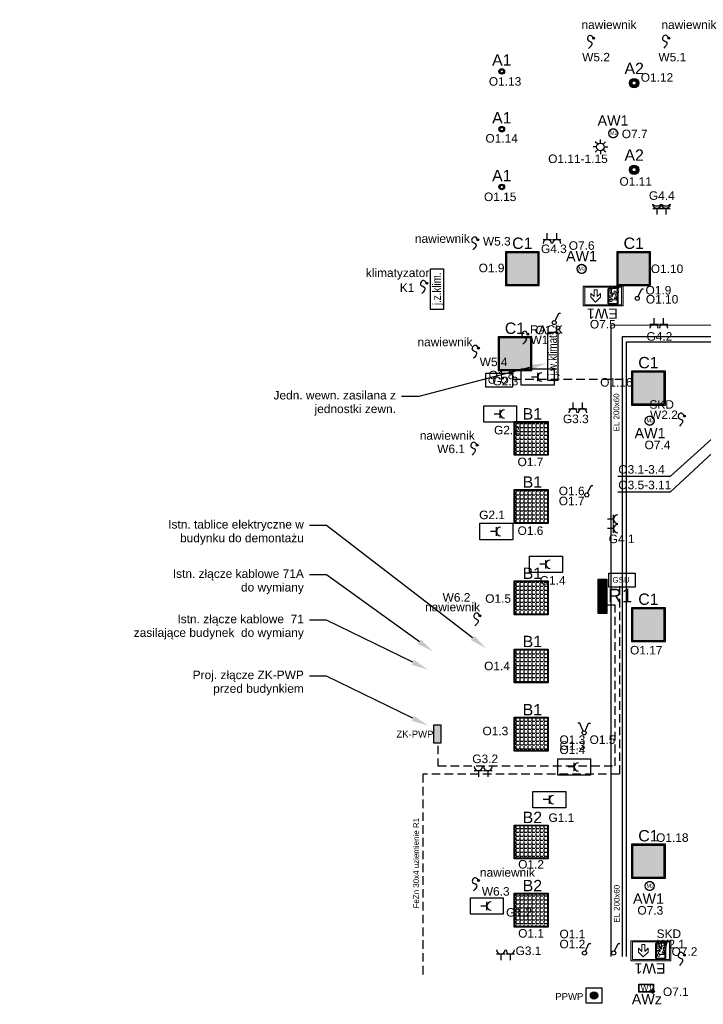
# Model space of a CAD drawing. Header units: centimetres. Extents: x -4572 to 125430, y -27163 to 73697.
# Tile 2 of 44: x 2975 to 4178, y 7196 to 8928. Entities that reach past the tile are written whole.
import ezdxf
from ezdxf import colors
from ezdxf.entities.mleader import LeaderData, LeaderLine
from ezdxf.enums import TextEntityAlignment as Align
from ezdxf.math import Vec2, Vec3

# ---------------------------------------------------------------- set-up
doc = ezdxf.new("R2010")
doc.units = ezdxf.units.CM
doc.header["$MEASUREMENT"] = 0
doc.linetypes.add('ACAD_ISO03W100', pattern=[30, 12, -18])
doc.linetypes.add('DASHED', pattern=[0.75, 0.5, -0.25])
for name, color, linetype, lineweight in [('!elektryka', 30, 'Continuous', 35), ('!MS połączenia CC', 3, 'Continuous', 0), ('!MS_gniazda', 1, 'Continuous', 30), ('!MS_gniazda_opis', 1, 'Continuous', 30), ('!MS_koryta_EL', 1, 'Continuous', 30), ('!MS_oświetlenie_opis', 1, 'Continuous', 30), ('!MS_PPOŻ', 1, 'Continuous', 30), ('!MS_rozdzielnice', 1, 'Continuous', 30), ('!MS_wypusty zasilające', 1, 'Continuous', 30), ('!MS_łączniki', 1, 'Continuous', 30), ('Oświetlenie ewakuacyjne', 3, 'Continuous', 20)]:
    doc.layers.add(name, color=color, linetype=linetype, lineweight=lineweight)
for name, color, linetype in [('3_SANIT._klimatyzator', 90, 'Continuous'), ('LUXIONA', 92, 'Continuous'), ('Oświetlenie awaryjne', 1, 'Continuous')]:
    doc.layers.add(name, color=color, linetype=linetype)
doc.styles.add('GENERATED_STYLE_7', font='SIMPLEX')
doc.styles.add('Malanow_1_100', font='isocpeur.ttf')
doc.styles.get("Standard").update_dxf_attribs({"font": 'ARIAL.TTF'})
pattern_1 = [(0, (-12048.819, -1239.619), (0, 6.985), [5.08, -1.905]), (90, (-12048.819, -1239.619), (-6.985, 4e-16), [5.08, -1.905])]

# ---------------------------------------------------------------- blocks, each defined once
blk = doc.blocks.new('ZK1')
at = {"layer": '!MS_rozdzielnice'}
blk.add_hatch(color=256, dxfattribs=at).paths.add_polyline_path([(0, 32), (0, 0), (12, 0), (12, 32), (0, 32)])
blk.add_lwpolyline([(0, 0), (0, 32), (12, 32), (12, 0)], close=True, dxfattribs=at)
at = {"layer": '!MS_rozdzielnice', "insert": (-66.1, 15.7), "char_height": 12, "attachment_point": 4, "style": 'GENERATED_STYLE_7'}
blk.add_mtext('{\\fArial|b0|i0|c238|p34;ZK-PWP}', dxfattribs=at)
blk = doc.blocks.new('PPWP')
at = {"transparency": 33554687}
h = blk.add_hatch(color=0, dxfattribs=at)
h.dxf.hatch_style = 1
edge = h.paths.add_edge_path()
edge.add_arc((44, 42.9), 20.7, 0, 360)
at = {"color": 0, "ltscale": 0.1}
blk.add_lwpolyline([(0, 85.8), (87.9, 85.8), (87.9, 0), (0, 0)], close=True, dxfattribs=at)
blk.add_circle((44, 42.9), 20.7, dxfattribs=at)
blk = doc.blocks.new('Gniazdo wtykowe 230V')
at = {"color": 0}
for p, q in [((0.093, 0.134), (-0.093, 0.134)), ((0, 0.134), (0, 0))]:
    blk.add_line(p, q, dxfattribs=at)
blk.add_arc((0, 0.226), 0.0926, 180, 0, dxfattribs=at)
blk = doc.blocks.new('zpa')
at = {"layer": '!MS_gniazda'}
blk.add_lwpolyline([(-2510.8, 4600.6), (-2453.1, 4600.6), (-2453.1, 4571.8), (-2510.8, 4571.8)], close=True, dxfattribs=at)
at = {"layer": '!MS_gniazda', "xscale": 80, "yscale": 80, "zscale": 80, "rotation": 270}
blk.add_blockref('Gniazdo wtykowe 230V', (-2492.6, 4586.2), dxfattribs=at)
blk = doc.blocks.new('BERYL_O-1_1')
at = {"layer": 'LUXIONA'}
h = blk.add_hatch(color=256, dxfattribs=at)
h.dxf.hatch_style = 1
h.paths.add_polyline_path([(3, 0, -1), (-3, 0, -1), (3, 0)], flags=16)
h.paths.add_polyline_path([(5, 0, 1), (-5, 0, 1), (5, 0)])
for radius in [5, 3]:
    blk.add_circle((0, 0), radius, dxfattribs=at)
blk.add_attdef('SYMBOL', text='', height=20, dxfattribs=at).set_placement((3.3, 10.2), align=Align.CENTER)
blk = doc.blocks.new('BERYL_O-2_1')
at = {"layer": 'LUXIONA'}
h = blk.add_hatch(color=256, dxfattribs=at)
h.dxf.hatch_style = 1
h.paths.add_polyline_path([(-8.2, 0, 1), (8.2, 0, 1), (-8.2, 0)])
h.paths.add_polyline_path([(4, 0, -1), (-4, 0, -1), (4, 0)], flags=16)
for radius in [8.25, 4]:
    blk.add_circle((0, 0), radius, dxfattribs=at)
blk.add_attdef('SYMBOL', text='', height=20, dxfattribs=at).set_placement((0.1, 15.7), align=Align.CENTER)
blk = doc.blocks.new('BPPLX1')
at = {"layer": 'LUXIONA'}
h = blk.add_hatch(color=256, dxfattribs=at)
h.dxf.hatch_style = 1
h.paths.add_polyline_path([(-27.8, 27.8), (-27.8, -27.8), (27.8, -27.8), (27.8, 27.8), (-27.8, 27.8)])
for points in [[(-29.8, -29.8), (29.8, -29.8), (29.8, 29.8), (-29.8, 29.8)], [(-27.8, -27.8), (27.8, -27.8), (27.8, 27.8), (-27.8, 27.8)]]:
    blk.add_lwpolyline(points, close=True, dxfattribs=at)
blk.add_attdef('SYMBOL', text='', height=20, dxfattribs=at).set_placement((0, 34.8), align=Align.CENTER)
blk = doc.blocks.new('BPMP2')
at = {"layer": 'LUXIONA'}
h = blk.add_hatch(color=256, dxfattribs=at)
h.dxf.hatch_style = 1
h.paths.add_polyline_path([(-29.8, 29.8), (-29.8, -29.8), (29.8, -29.8), (29.8, 29.8), (-29.8, 29.8)])
h.paths.add_polyline_path([(28.8, 28.8), (28.8, -28.8), (-28.8, -28.8), (-28.8, 28.8), (28.8, 28.8)], flags=16)
h = blk.add_hatch(dxfattribs=at)
h.set_pattern_fill('ANGLE', color=256)
h.set_pattern_definition(pattern_1)
h.paths.add_polyline_path([(-28.8, 28.8), (-28.8, -28.8), (28.8, -28.8), (28.8, 28.8), (-28.8, 28.8)])
for points in [[(-29.8, 29.8), (29.8, 29.8), (29.8, -29.8), (-29.8, -29.8)], [(-28.8, 28.8), (28.8, 28.8), (28.8, -28.8), (-28.8, -28.8)]]:
    blk.add_lwpolyline(points, close=True, dxfattribs=at)
blk.add_attdef('SYMBOL', text='', height=20, dxfattribs=at).set_placement((2.2, 33.2), align=Align.CENTER)
blk = doc.blocks.new('BPMP1')
at = {"layer": 'LUXIONA'}
h = blk.add_hatch(color=256, dxfattribs=at)
h.dxf.hatch_style = 1
h.paths.add_polyline_path([(-29.8, 29.8), (-29.8, -29.8), (29.8, -29.8), (29.8, 29.8), (-29.8, 29.8)])
h.paths.add_polyline_path([(28.8, 28.8), (28.8, -28.8), (-28.8, -28.8), (-28.8, 28.8), (28.8, 28.8)], flags=16)
h = blk.add_hatch(dxfattribs=at)
h.set_pattern_fill('ANGLE', color=256)
h.set_pattern_definition(pattern_1)
h.paths.add_polyline_path([(-28.8, 28.8), (-28.8, -28.8), (28.8, -28.8), (28.8, 28.8), (-28.8, 28.8)])
for points in [[(-29.8, 29.8), (29.8, 29.8), (29.8, -29.8), (-29.8, -29.8)], [(-28.8, 28.8), (28.8, 28.8), (28.8, -28.8), (-28.8, -28.8)]]:
    blk.add_lwpolyline(points, close=True, dxfattribs=at)
blk.add_attdef('SYMBOL', text='', height=20, dxfattribs=at).set_placement((2.2, 33.2), align=Align.CENTER)
blk = doc.blocks.new('*U668')
at = {"layer": 'Oświetlenie awaryjne'}
h = blk.add_hatch(color=256, dxfattribs=at)
h.paths.add_polyline_path([(-9, 0, 1), (9, 0, 1), (-9, 0)])
h.paths.add_polyline_path([(7.9, 0, -1), (-7.9, 0, -1), (7.9, 0)], flags=16)
blk.add_circle((0, 0), 7.88, dxfattribs=at)
at = {"layer": 'Oświetlenie awaryjne', "attachment_point": 1, "style": 'Malanow_1_100'}
for s, insert, char_height in [('{\\fArial|b0|i0|c238|p34;M2}', (-5.9, 3.9), 7), ('{\\fArial|b0|i0|c238|p34;AW1}', (-29.4, -13.3), 18)]:
    blk.add_mtext_dynamic_manual_height_columns(s, width=42.979, gutter_width=669.5, heights=[0], dxfattribs=dict(at, insert=insert, char_height=char_height))
blk = doc.blocks.new('*U772')
at = {"layer": 'Oświetlenie awaryjne'}
h = blk.add_hatch(color=256, dxfattribs=at)
h.paths.add_polyline_path([(-9, 0, 1), (9, 0, 1), (-9, 0)])
h.paths.add_polyline_path([(7.9, 0, -1), (-7.9, 0, -1), (7.9, 0)], flags=16)
blk.add_circle((0, 0), 7.88, dxfattribs=at)
at = {"layer": 'Oświetlenie awaryjne', "attachment_point": 1, "style": 'Malanow_1_100'}
for s, insert, char_height in [('{\\fArial|b0|i0|c238|p34;M2}', (-5.9, 3.9), 7), ('{\\fArial|b0|i0|c238|p34;AW1}', (-26.7, -12.8), 18)]:
    blk.add_mtext_dynamic_manual_height_columns(s, width=42.979, gutter_width=669.5, heights=[0], dxfattribs=dict(at, insert=insert, char_height=char_height))
blk = doc.blocks.new('*U502')
at = {"layer": 'Oświetlenie awaryjne'}
h = blk.add_hatch(color=256, dxfattribs=at)
h.paths.add_polyline_path([(-9, 0, 1), (9, 0, 1), (-9, 0)])
h.paths.add_polyline_path([(7.9, 0, -1), (-7.9, 0, -1), (7.9, 0)], flags=16)
blk.add_circle((0, 0), 7.88, dxfattribs=at)
at = {"layer": 'Oświetlenie awaryjne', "attachment_point": 1, "style": 'Malanow_1_100'}
for s, insert, char_height in [('{\\fArial|b0|i0|c238|p34;AW1}', (-27.5, 31.5), 18), ('{\\fArial|b0|i0|c238|p34;M2}', (-5.9, 3.9), 7)]:
    blk.add_mtext_dynamic_manual_height_columns(s, width=42.979, gutter_width=669.5, heights=[0], dxfattribs=dict(at, insert=insert, char_height=char_height))
blk = doc.blocks.new('DG')
at = {"layer": 'Oświetlenie ewakuacyjne', "linetype": 'ByBlock'}
h = blk.add_hatch(color=256, dxfattribs=at)
h.paths.add_polyline_path([(-0.9, 34.2), (69.1, 34.2), (69.1, -0.8), (-0.9, -0.8)])
h.paths.add_polyline_path([(1.5, 32.3), (66.6, 32.3), (66.6, 1.2), (1.5, 1.2)], flags=16)
at = {"layer": 'Oświetlenie ewakuacyjne'}
for p, q in [((12.1, 19), (20.8, 27.5)), ((12.1, 12.3), (12.1, 19)), ((18.4, 17.8), (12.1, 12.3)), ((18.4, 5.8), (18.4, 17.8)), ((20.8, 27.5), (29.5, 19)), ((29.5, 12.3), (23.2, 17.8)), ((23.2, 17.8), (23.2, 5.8)), ((29.5, 19), (29.5, 12.3)), ((47.3, 18.6), (42.7, 18.6)), ((42.7, 18.6), (42.7, 16.3)), ((47.3, 21.7), (47.3, 18.6)), ((49.4, 16.3), (49.4, 18.4)), ((49.4, 18.4), (50.9, 15.6)), ((57, 23.5), (50.5, 23.5)), ((56.2, 15.6), (53.2, 21.1)), ((53.2, 21.1), (55.9, 21.1)), ((55.9, 21.1), (58.8, 16.5)), ((60.6, 17.6), (57, 23.5)), ((58.8, 16.5), (60.6, 17.6)), ((23.2, 5.8), (18.4, 5.8)), ((42.7, 16.3), (49.4, 16.3)), ((50.9, 15.6), (46.3, 11.9)), ((46.3, 11.9), (46.3, 4.8)), ((46.3, 4.8), (48.9, 4.8)), ((46.7, 4.4), (49.3, 4.4)), ((48.9, 10.5), (53.5, 14)), ((48.9, 4.8), (48.9, 10.5)), ((53.5, 14), (53.5, 8.2)), ((53.5, 8.2), (60.8, 8.2)), ((56.2, 10.9), (56.2, 15.6)), ((60.8, 10.9), (56.2, 10.9)), ((60.8, 8.2), (60.8, 10.9))]:
    blk.add_line(p, q, dxfattribs=at)
at = {"layer": 'Oświetlenie ewakuacyjne', "lineweight": 40}
for p, q in [((42.7, 30.4), (59.8, 30.4)), ((42.7, 4.8), (42.7, 30.4)), ((59.8, 30.4), (59.8, 18.9)), ((42.7, 4.8), (44.5, 3)), ((48.1, 3), (44.5, 3)), ((46.7, 4.4), (48.1, 3)), ((49.3, 4.4), (50.7, 3)), ((61.6, 3), (50.7, 3)), ((59.8, 17.1), (59.8, 10.9)), ((59.8, 8.2), (59.8, 4.8)), ((59.8, 4.8), (61.6, 3))]:
    blk.add_line(p, q, dxfattribs=at)
at = {"layer": 'Oświetlenie ewakuacyjne'}
for points in [[(-0.9, 34.2), (69.1, 34.2), (69.1, -0.8), (-0.9, -0.8)], [(1.5, 32.3), (66.6, 32.3), (66.6, 1.2), (1.5, 1.2)]]:
    blk.add_lwpolyline(points, close=True, dxfattribs=at)
blk.add_circle((47.8, 24.5), 2.34, dxfattribs=at)
blk.add_arc((47.8, 24.5), 2.88, 259.4003, 339.1396, dxfattribs=at)
blk = doc.blocks.new('*U506')
at = {"layer": 'Oświetlenie ewakuacyjne', "color": 1, "linetype": 'ByBlock', "xscale": -1, "rotation": 359.9999999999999}
blk.add_blockref('DG', (69.1, 0.8), dxfattribs=at)
at = {"layer": 'Oświetlenie ewakuacyjne', "insert": (9.2, 57.7), "char_height": 18, "attachment_point": 1, "style": 'Malanow_1_100'}
blk.add_mtext_dynamic_manual_height_columns('{\\fArial|b0|i0|c238|p34;EW1}', width=42.979, gutter_width=669.5, heights=[0], dxfattribs=at)
blk = doc.blocks.new('*U521')
at = {"layer": 'Oświetlenie awaryjne'}
h = blk.add_hatch(color=256, dxfattribs=at)
h.paths.add_polyline_path([(-13, 7), (13, 7), (13, -7), (-13, -7)])
h.paths.add_polyline_path([(-12.5, 6.5), (12.5, 6.5), (12.5, -6.5), (-12.5, -6.5)], flags=16)
at = {"layer": 'Oświetlenie awaryjne', "linetype": 'ByBlock'}
for p, q in [((-12.5, 6.5), (12.5, 6.5)), ((-12.5, -6.5), (-12.5, 6.5)), ((12.5, 6.5), (12.5, -6.5)), ((12.5, -6.5), (-12.5, -6.5))]:
    blk.add_line(p, q, dxfattribs=at)
at = {"layer": 'Oświetlenie awaryjne', "color": 7, "linetype": 'ByBlock'}
for p, q in [((8.2, -5.3), (7.4, -4.7)), ((7.4, -5.3), (15.1, -5.3)), ((8.2, -5.3), (7.4, -6)), ((8.5, -2.6), (11.3, -5.3)), ((8.5, -8.1), (11.3, -5.3)), ((9.9, -3.9), (8.8, -3.8)), ((9.9, -6.7), (8.8, -6.8)), ((9.9, -3.9), (9.7, -2.9)), ((9.9, -6.7), (9.7, -7.7)), ((11.3, -2.3), (10.6, -1.4)), ((11.3, -8.4), (10.6, -9.2)), ((11.3, -1.4), (11.3, -9.2)), ((11.3, -2.3), (11.9, -1.4)), ((11.3, -5.3), (14, -2.6)), ((11.3, -5.3), (14, -8.1)), ((11.3, -8.4), (11.9, -9.2)), ((12.6, -3.9), (12.8, -2.9)), ((12.6, -3.9), (13.7, -3.8)), ((12.6, -6.7), (13.7, -6.8)), ((12.6, -6.7), (12.8, -7.7)), ((14.3, -5.3), (15.1, -4.7)), ((14.3, -5.3), (15.1, -6))]:
    blk.add_line(p, q, dxfattribs=at)
at = {"layer": 'Oświetlenie awaryjne', "linetype": 'ByBlock'}
blk.add_lwpolyline([(-13, 7), (13, 7), (13, -7), (-13, -7)], close=True, dxfattribs=at)
at = {"layer": 'Oświetlenie awaryjne', "attachment_point": 1, "style": 'Malanow_1_100'}
for s, insert, char_height in [('{\\fArial|b0|i0|c238|p34;W1}', (-9.3, 5.1), 10), ('{\\fArial|b0|i0|c238|p34;AW\\C5;z}', (-25.3, -10.3), 18)]:
    blk.add_mtext_dynamic_manual_height_columns(s, width=42.979, gutter_width=669.5, heights=[0], dxfattribs=dict(at, insert=insert, char_height=char_height))
blk = doc.blocks.new('Jednobiegunowy IP20')
at = {"color": 0}
for p, q in [((15, 32), (79, 169)), ((79, 169), (109, 169))]:
    blk.add_line(p, q, dxfattribs=at)
blk.add_circle((0, 0), 35.5, dxfattribs=at)
blk = doc.blocks.new('Świecznikowy IP20')
at = {"color": 0}
for p, q in [((-79, 169), (-109, 169)), ((-15, 32), (-79, 169)), ((15, 32), (79, 169)), ((79, 169), (109, 169))]:
    blk.add_line(p, q, dxfattribs=at)
blk.add_circle((0, 0), 35.5, dxfattribs=at)
blk.add_circle((0, 0), 35.5, dxfattribs=at)
blk = doc.blocks.new('czujka ruchu')
at = {"layer": '!MS_łączniki', "color": 1, "lineweight": 30}
for p, q in [((218984.9, -9522.9), (218979.4, -9517.4)), ((218990.8, -9520.5), (218990.8, -9512.7)), ((218996.8, -9522.9), (219002.3, -9517.4)), ((218982.5, -9528.9), (218974.7, -9528.9)), ((218984.9, -9534.8), (218979.4, -9540.3)), ((218990.8, -9537.2), (218990.8, -9545.1)), ((218996.8, -9534.8), (219002.3, -9540.3)), ((218999.2, -9528.9), (219007, -9528.9))]:
    blk.add_line(p, q, dxfattribs=at)
blk.add_circle((218990.8, -9528.9), 8.38, dxfattribs=at)
blk = doc.blocks.new('gn herm')
at = {"layer": '!MS_gniazda', "lineweight": 30}
for p, q in [((194.906, -284.617), (194.721, -284.617)), ((194.814, -284.617), (194.814, -284.751))]:
    blk.add_line(p, q, dxfattribs=at)
for centre, radius, start, end in [((194.814, -284.525), 0.0926, 180, 0), ((194.814, -284.446), 0.122, 220.4955, 319.5045)]:
    blk.add_arc(centre, radius, start, end, dxfattribs=at)
blk = doc.blocks.new('zacisk')
at = {"layer": '!MS połączenia CC', "lineweight": 30}
blk.add_lwpolyline([(56059, 27420), (56525, 27420), (56525, 27170), (56059, 27170)], close=True, dxfattribs=at)
at = {"layer": '!MS połączenia CC'}
for centre in [(56166, 27295), (56387, 27295)]:
    blk.add_circle(centre, 55.5, dxfattribs=at)
blk = doc.blocks.new('Wypust 1-faz')
h = blk.add_hatch(color=0)
edge = h.paths.add_edge_path()
edge.add_arc((549, 1114), 102, 0, 360)
at = {"color": 0}
blk.add_circle((549, 1114), 102, dxfattribs=at)
at = {"color": 0, "start_tangent": (-0.5839525, 0.8117878), "end_tangent": (-0.7071497, -0.7070638)}
blk.add_spline([(549, 1114), (178, 1426), (-102, 1222), (-102, 920), (124, 786), (339, 603), (0, 0)], degree=3, dxfattribs=at)
blk = doc.blocks.new('fcdsgfdgf')
at = {"layer": '3_SANIT._klimatyzator', "lineweight": 25}
blk.add_lwpolyline([(-23, 71.7), (0, 71.7), (0, 0), (-23, 0), (-23, 71.7)], dxfattribs=at)
at = {"layer": '3_SANIT._klimatyzator', "lineweight": 25, "insert": (-19.7, 7.8), "char_height": 0.18, "attachment_point": 1, "rotation": 90}
blk.add_mtext('{\\fArial Narrow|b0|i0|c238|p34;\\H83.333333x;j.z.klim.}', dxfattribs=at)
blk = doc.blocks.new('Klimatyzator ścienny LG S09EC STANDARD 2 z montażem')
at = {"layer": '3_SANIT._klimatyzator', "lineweight": 25}
blk.add_lwpolyline([(-401.7, 1731.6), (-401.7, 1647.9), (-382.8, 1647.9), (-382.8, 1731.6), (-401.7, 1731.6)], dxfattribs=at)
at = {"layer": '3_SANIT._klimatyzator', "lineweight": 25, "insert": (-399.9, 1655.4), "char_height": 0.18, "attachment_point": 1, "rotation": 90}
blk.add_mtext('\\pxi-3,l4,t4;{\\fArial Narrow|b0|i0|c238|p34;\\H83.333333x;j.w.^Iklimat.}', dxfattribs=at)

msp = doc.modelspace()

# ---------------------------------------------------------------- hatches: boundary and pattern name
at = {"layer": '!MS_rozdzielnice'}
h = msp.add_hatch(dxfattribs=at)
h.set_pattern_fill('ANSI31', color=256)
h.set_pattern_definition([(45, (-22.71708, -37.48939), (-0.0883883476, 0.0883883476), [])])
h.paths.add_polyline_path([(4008.3, 7943.9), (4008.3, 7883.9), (3993.3, 7883.9), (3993.3, 7943.9), (4008.3, 7943.9)])

# ---------------------------------------------------------------- linework, layer by layer
at = {"layer": '!MS połączenia CC', "linetype": 'DASHED', "lineweight": 30, "ltscale": 30}
msp.add_line((3842.3, 8295.7), (4042.9, 8295.7), dxfattribs=at)
at = {"layer": '!MS połączenia CC', "lineweight": 30}
msp.add_lwpolyline([(4042.9, 7280.3), (4042.9, 8361.3), (4220.6, 8361.3), (4220.6, 7301.1), (6649.2, 7301.1), (6649.2, 8360.9), (4220.5, 8360.9)], dxfattribs=at)
msp.add_lwpolyline([(4012, 7954.8), (4058.6, 7954.8), (4058.6, 7929.8), (4012, 7929.8)], close=True, dxfattribs=at)
at = {"layer": '!MS połączenia CC', "color": 92, "linetype": 'DASHED', "lineweight": 30, "ltscale": 30}
msp.add_lwpolyline([(4030.5, 7931.8), (4030.5, 7601.2), (3684.6, 7601.2), (3684.6, 7243.9)], dxfattribs=at)
at = {"layer": '!MS_gniazda', "color": 1, "linetype": 'DASHED', "lineweight": 30, "ltscale": 30}
msp.add_lwpolyline([(3711.1, 7651), (3711.1, 7615.4), (4023, 7615.4), (4023, 7898.4), (4004.2, 7898.4)], dxfattribs=at)
at = {"layer": '!MS_koryta_EL', "lineweight": 30}
for points in [[(4016.1, 7280.4), (4016.1, 8391.1), (6665.9, 8391.4)], [(4036.1, 7280.4), (4036.1, 8371.1), (6655.7, 8371.1)]]:
    msp.add_lwpolyline(points, dxfattribs=at)
at = {"layer": '!MS_rozdzielnice'}
msp.add_lwpolyline([(4008.3, 7943.9), (4008.3, 7883.9), (3993.3, 7883.9), (3993.3, 7943.9)], close=True, dxfattribs=at)
at = {"layer": '!MS_łączniki', "lineweight": -3}
for p, q in [((4120.7, 8125.2), (4197.9, 8195.3)), ((4120.7, 8097.9), (4210.7, 8181.4)), ((4027.9, 8125.2), (4120.7, 8125.2)), ((4027.9, 8097.9), (4120.7, 8097.9))]:
    msp.add_line(p, q, dxfattribs=at)

# ---------------------------------------------------------------- block references
at = {"layer": '!elektryka'}
for p in [(6368.8, 3713.5), (6302.7, 3648.4), (6296.1, 3441.7), (6383.3, 3384), (6433.1, 3027.4), (6389.3, 2969.9), (6279.3, 2782.7)]:
    msp.add_blockref('zpa', p, dxfattribs=at)
at = {"layer": '!MS połączenia CC', "xscale": 0.1, "yscale": 0.1, "zscale": 0.1}
msp.add_blockref('zacisk', (-1810.2, 5564.6), dxfattribs=at)
at = {"layer": '!MS_gniazda', "color": 1, "xscale": -80, "yscale": 80, "zscale": 80}
for p in [(19681.7, 31365.5), (19697.4, 31365.5)]:
    msp.add_blockref('gn herm', p, dxfattribs=at)
at = {"layer": '!MS_gniazda', "xscale": 80, "yscale": 80, "zscale": 80}
for p, rotation in [((3903.7, 8552.5), 180), ((3920.4, 8552.5), 180), ((4091.7, 8403.5), 180), ((4108.4, 8403.5), 180), ((3949.1, 8254.7), 180), ((3965.7, 8254.7), 180), ((4009.5, 8049.6), 270), ((4009.5, 8032.9), 270)]:
    msp.add_blockref('Gniazdo wtykowe 230V', p, dxfattribs=dict(at, rotation=rotation))
for p in [(3782.4, 7596.2), (3799.1, 7596.2), (3821.9, 7273.6), (3838.6, 7273.6)]:
    msp.add_blockref('Gniazdo wtykowe 230V', p, dxfattribs=at)
at = {"layer": '!MS_gniazda_opis'}
for name, p in [('fcdsgfdgf', (3721.1, 8418.5)), ('Klimatyzator ścienny LG S09EC STANDARD 2 z montażem', (4305.6, 6646.3))]:
    msp.add_blockref(name, p, dxfattribs=at)
at = {"layer": '!MS_PPOŻ', "lineweight": -2, "ltscale": 100, "xscale": 0.3123720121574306, "yscale": 0.3123720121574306, "zscale": 0.3123720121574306}
msp.add_blockref('PPWP', (3972.2, 7198), dxfattribs=at)
at = {"layer": '!MS_rozdzielnice'}
msp.add_blockref('ZK1', (3704.3, 7655.7), dxfattribs=at)
at = {"layer": '!MS_wypusty zasilające', "linetype": 'ACAD_ISO03W100', "lineweight": 30, "xscale": 0.016, "yscale": 0.016, "zscale": 0.016}
for p in [(3976.5, 8877.9), (4108.7, 8878.1), (3772.8, 8523.3), (3682.9, 8446.7), (3860.9, 8357.4), (3773.9, 8332.6), (4136.2, 8213.2), (3771.4, 8162.1), (3776.5, 7861.8), (3774, 7395.9), (4136.2, 7264.6)]:
    msp.add_blockref('Wypust 1-faz', p, dxfattribs=at)
at = {"layer": '!MS_łączniki', "color": 1, "lineweight": -3, "xscale": 0.8, "yscale": 0.8, "zscale": 0.8}
msp.add_blockref('czujka ruchu', (-171195.5, 16327.6), dxfattribs=at)
at = {"layer": '!MS_łączniki', "xscale": 0.1, "yscale": 0.1, "zscale": 0.1}
for name, p in [('Jednobiegunowy IP20', (4062.1, 8438)), ('Jednobiegunowy IP20', (3915.9, 8395.4)), ('Jednobiegunowy IP20', (3973.2, 8092.1)), ('Świecznikowy IP20', (3968.6, 7673.6)), ('Jednobiegunowy IP20', (3969.2, 7286.3)), ('Jednobiegunowy IP20', (4020.5, 7286.3))]:
    msp.add_blockref(name, p, dxfattribs=at)
at = {"layer": 'LUXIONA'}
ref = msp.add_blockref('BERYL_O-1_1', (3823.7, 8837.4), dxfattribs=at)
ref.add_attrib('SYMBOL', 'A1', dxfattribs={"height": 20}).set_placement((3823.7, 8847.4), align=Align.CENTER)
for name, p, values in [('BERYL_O-2_1', (4056.5, 8816.9), {'SYMBOL': 'A2'}), ('BERYL_O-2_1', (4056.5, 8664.4), {'SYMBOL': 'A2'}), ('BPPLX1', (3859.8, 8490.2), {'SYMBOL': 'C1'}), ('BPPLX1', (4055.8, 8490.2), {'SYMBOL': 'C1'}), ('BPPLX1', (3846.8, 8340.7), {'SYMBOL': 'C1'}), ('BPPLX1', (4081.7, 8280.2), {'SYMBOL': 'C1'}), ('BPMP1', (3875.3, 8191.7), {'SYMBOL': 'B1'}), ('BPMP1', (3875.3, 8071.7), {'SYMBOL': 'B1'}), ('BPMP1', (3875.3, 7911.2), {'SYMBOL': 'B1'}), ('BPPLX1', (4081.7, 7864), {'SYMBOL': 'C1'}), ('BPMP1', (3875.3, 7791.2), {'SYMBOL': 'B1'}), ('BPMP1', (3875.3, 7671.2), {'SYMBOL': 'B1'}), ('BPMP2', (3875.3, 7481.7), {'SYMBOL': 'B2'}), ('BPPLX1', (4081.7, 7447.8), {'SYMBOL': 'C1'}), ('BPMP2', (3875.3, 7361.7), {'SYMBOL': 'B2'})]:
    msp.add_blockref(name, p, dxfattribs=at).add_auto_attribs(values)
ref = msp.add_blockref('BERYL_O-1_1', (3823.7, 8735.7), dxfattribs=at)
ref.add_attrib('SYMBOL', 'A1', dxfattribs={"height": 20}).set_placement((3823.7, 8745.7), align=Align.CENTER)
ref = msp.add_blockref('BERYL_O-1_1', (3823.7, 8634), dxfattribs=at)
ref.add_attrib('SYMBOL', 'A1', dxfattribs={"height": 20}).set_placement((3823.7, 8644.1), align=Align.CENTER)
at = {"layer": 'Oświetlenie awaryjne'}
for name, p in [('*U502', (4019.7, 8728.5)), ('*U502', (3964.2, 8489.9)), ('*U772', (4084, 8222.8)), ('*U668', (4084, 7404.3))]:
    msp.add_blockref(name, p, dxfattribs=at)
at = {"layer": 'Oświetlenie awaryjne', "linetype": 'ByBlock'}
msp.add_blockref('*U521', (4077.7, 7224.4), dxfattribs=at)
at = {"layer": 'Oświetlenie ewakuacyjne', "linetype": 'ByBlock', "rotation": 180}
for p in [(4037.1, 8459.8), (4121, 7307.8)]:
    msp.add_blockref('*U506', p, dxfattribs=at)

# ---------------------------------------------------------------- texts
at = {"layer": '!MS połączenia CC', "lineweight": 30}
msp.add_text('GSU', height=10, dxfattribs=at).set_placement((4018.4, 7937.7))
at = {"layer": '!MS_gniazda_opis'}
for s, p in [('nawiewnik', (3963.9, 8912)), ('nawiewnik', (4104.6, 8912)), ('W5.2', (3965.1, 8855)), ('W5.1', (4099.3, 8855)), ('G4.4', (4082.5, 8611.4)), ('nawiewnik', (3670.8, 8535.7)), ('W5.3', (3790.4, 8531)), ('G4.3', (3892.6, 8517.7)), ('klimatyzator', (3584.4, 8475.5)), ('K1', (3644.1, 8449.3)), ('RACK', (3873.3, 8375.7)), ('nawiewnik', (3675.3, 8353.8)), ('W1', (3874.2, 8357.5)), ('G4.2', (4078.3, 8363.6)), ('W5.4', (3784.8, 8318.8)), ('G2.3', (3807.3, 8285)), ('SKD', (4083.5, 8243.9)), ('G3.3', (3931.2, 8218.5)), ('W2.2', (4084.5, 8225.7)), ('G2.2', (3810, 8198.7)), ('nawiewnik', (3679.4, 8189.3)), ('W6.1', (3710, 8165.8)), ('G2.1', (3783.8, 8049.6)), ('G4.1', (4011.7, 8007.4)), ('G1.4', (3890.6, 7934.3)), ('W6.2', (3719.5, 7904.5)), ('nawiewnik', (3688.6, 7887.5)), ('G1.3', (3925.4, 7643.8)), ('G3.2', (3771.7, 7620.4)), ('G1.1', (3905.8, 7516.9)), ('nawiewnik', (3785.2, 7420.6)), ('W6.3', (3788.5, 7387.2)), ('G1.2', (3831.2, 7350.3)), ('SKD', (4096.1, 7312.7)), ('G3.1', (3847.9, 7282.7)), ('W2.1', (4097, 7294.5))]:
    msp.add_text(s, height=15, dxfattribs=at).set_placement(p)
at = {"layer": '!MS_koryta_EL'}
for p in [(4030.3, 8204), (4030.9, 7339.5)]:
    msp.add_text('EL 200x60', height=10, rotation=90, dxfattribs=at).set_placement(p)
at = {"layer": '!MS_koryta_EL', "color": 92}
msp.add_text('FeZn 30x4 uziemienie R1', height=10, rotation=90, dxfattribs=at).set_placement((3677.8, 7364.7))
at = {"layer": '!MS_oświetlenie_opis'}
for s, p in [('O1.13', (3800.9, 8812.2)), ('O1.12', (4068.2, 8819.2)), ('O7.7', (4034.8, 8719.9)), ('O1.14', (3794.9, 8712.1)), ('O1.11-1.15', (3905.3, 8676.1)), ('O1.11', (4030.7, 8636.2)), ('O1.15', (3792.3, 8609.2)), ('O7.6', (3941.5, 8523.5)), ('O1.9', (3782.9, 8484.1)), ('O1.10', (4085.9, 8482.6)), ('O1.9', (4076.6, 8444.9)), ('O1.10', (4077.2, 8429)), ('O1.8', (3883, 8374.7)), ('O7.5', (3978.7, 8385.1)), ('O1.8', (3800.5, 8295.7)), ('O1.16', (3996.8, 8282.8)), ('O7.4', (4074.9, 8172.7)), ('O1.7', (3851.4, 8142.9)), ('O3.1-3.4', (4028.8, 8129.6)), ('O3.5-3.11', (4028.8, 8102.3)), ('O1.6', (3923.9, 8091.8)), ('O1.7', (3923.9, 8074.1)), ('O1.6', (3851.4, 8021.8)), ('O1.5', (3794.5, 7902.4)), ('O1.17', (4049.3, 7811.6)), ('O1.4', (3792.6, 7783.8)), ('O1.3', (3789.7, 7669.4)), ('O1.3', (3925.2, 7654.1)), ('O1.5', (3978.1, 7654.1)), ('O1.4', (3925.2, 7636.3)), ('O1.18', (4095.2, 7481.8)), ('O1.2', (3852.5, 7434.9)), ('O7.3', (4062.3, 7353.8)), ('O1.1', (3852.5, 7313.4)), ('O1.1', (3925.2, 7312.3)), ('O1.2', (3925.2, 7294.5)), ('O7.2', (4122.4, 7281.4)), ('O7.1', (4107.2, 7210.6))]:
    msp.add_text(s, height=15, dxfattribs=at).set_placement(p)
at = {"layer": '!MS_rozdzielnice', "attachment_point": 4, "style": 'GENERATED_STYLE_7'}
for s, insert, char_height in [('{\\fArial|b0|i0|c238|p34;R1}', (4010.5, 7915.2), 24), ('{\\fArial|b0|i0|c238|p34;PPWP}', (3917.9, 7209.8), 12)]:
    msp.add_mtext(s, dxfattribs=dict(at, insert=insert, char_height=char_height))

# ---------------------------------------------------------------- leaders
at = {"layer": '!MS_gniazda_opis', "lineweight": -3}
ml = msp.add_multileader_mtext('Standard', dxfattribs=at)
ml.set_content('Jedn. wewn. zasilana z \\Pjednostki zewn. ', color=256)
ml.set_leader_properties()
ml.build(insert=Vec2(0, 0))
ml.multileader.update_dxf_attribs({"dogleg_length": 30, "arrow_head_size": 30})
ctx = ml.context
ctx.base_point, ctx.char_height, ctx.arrow_head_size, ctx.landing_gap_size, ctx.plane_origin = Vec3(3412.9, 8265.5), 15, 30, 10, Vec3(4832, 8333.2)
ctx.text_align_type = 2
notes = []
notes.append((ctx, [(0, (1, 1, 0), (3677.4, 8265.5), (-1, 0), 30, [(0, [(3901.3, 8323.7), (3677.4, 8265.5)], 0, [])])]))
ctx.mtext.insert, ctx.mtext.rotation, ctx.mtext.alignment, ctx.mtext.line_spacing_factor, ctx.mtext.flow_direction = Vec3(3637.4, 8275.2), 1.570796, 3, 0.96, 5
at = {"layer": '!MS_rozdzielnice', "color": 0, "lineweight": -3}
ml = msp.add_multileader_mtext('Standard', dxfattribs=at)
ml.set_content('Istn. tablice elektryczne w\\P budynku do demontażu')
ml.set_leader_properties()
ml.build(insert=Vec2(0, 0))
ml.multileader.update_dxf_attribs({"dogleg_length": 30, "arrow_head_size": 30})
ctx = ml.context
ctx.base_point, ctx.char_height, ctx.arrow_head_size, ctx.landing_gap_size, ctx.plane_origin = Vec3(3228.6, 8038.3), 15, 30, 10, Vec3(4669.8, 8106)
ctx.text_align_type = 2
notes.append((ctx, [(0, (1, 1, 0), (3515.3, 8038.3), (-1, 0), 30, [(0, [(3795.9, 7822.5), (3515.3, 8038.3)], 0, [])])]))
ctx.mtext.insert, ctx.mtext.rotation, ctx.mtext.alignment, ctx.mtext.line_spacing_factor, ctx.mtext.flow_direction = Vec3(3475.3, 8048), 1.570796, 3, 0.96, 5
ml = msp.add_multileader_mtext('Standard', dxfattribs=at)
ml.set_content('Istn. złącze kablowe 71A\\P do wymiany')
ml.set_leader_properties()
ml.build(insert=Vec2(0, 0))
ml.multileader.update_dxf_attribs({"dogleg_length": 30, "arrow_head_size": 30})
ctx = ml.context
ctx.base_point, ctx.char_height, ctx.arrow_head_size, ctx.landing_gap_size, ctx.plane_origin = Vec3(3236.6, 7951.6), 15, 30, 10, Vec3(4669.8, 8019.3)
ctx.text_align_type = 2
notes.append((ctx, [(0, (1, 1, 0), (3515.3, 7951.6), (-1, 0), 30, [(0, [(3703.2, 7816.4), (3515.3, 7951.6)], 0, [])])]))
ctx.mtext.insert, ctx.mtext.rotation, ctx.mtext.alignment, ctx.mtext.line_spacing_factor, ctx.mtext.flow_direction = Vec3(3475.3, 7961.3), 1.570796, 3, 0.96, 5
ml = msp.add_multileader_mtext('Standard', dxfattribs=at)
ml.set_content('Istn. złącze kablowe  71 \\Pzasilające budynek  do wymiany')
ml.set_leader_properties()
ml.build(insert=Vec2(0, 0))
ml.multileader.update_dxf_attribs({"dogleg_length": 30, "arrow_head_size": 30})
ctx = ml.context
ctx.base_point, ctx.char_height, ctx.arrow_head_size, ctx.landing_gap_size, ctx.plane_origin = Vec3(3166.5, 7871.7), 15, 30, 10, Vec3(4669.8, 7939.4)
ctx.text_align_type = 2
notes.append((ctx, [(0, (1, 1, 0), (3515.3, 7871.7), (-1, 0), 30, [(0, [(3694.1, 7784.6), (3515.3, 7871.7)], 0, [])])]))
ctx.mtext.insert, ctx.mtext.rotation, ctx.mtext.width, ctx.mtext.alignment, ctx.mtext.line_spacing_factor, ctx.mtext.flow_direction = Vec3(3475.3, 7881.5), 1.570796, 499.969, 3, 0.96, 5
at = {"layer": '!MS_rozdzielnice', "lineweight": -3}
ml = msp.add_multileader_mtext('Standard', dxfattribs=at)
ml.set_content('Proj. złącze ZK-PWP \\Pprzed budynkiem', color=256)
ml.set_leader_properties()
ml.build(insert=Vec2(0, 0))
ml.multileader.update_dxf_attribs({"dogleg_length": 30, "arrow_head_size": 30})
ctx = ml.context
ctx.base_point, ctx.char_height, ctx.arrow_head_size, ctx.landing_gap_size, ctx.plane_origin = Vec3(3272.2, 7773.3), 15, 30, 10, Vec3(4669.8, 7841)
ctx.text_align_type = 2
notes.append((ctx, [(0, (1, 1, 0), (3515.3, 7773.3), (-1, 0), 30, [(0, [(3694.1, 7686.2), (3515.3, 7773.3)], 0, [])])]))
ctx.mtext.insert, ctx.mtext.rotation, ctx.mtext.alignment, ctx.mtext.line_spacing_factor, ctx.mtext.flow_direction = Vec3(3475.3, 7783.1), 1.570796, 3, 0.96, 5
for ctx, leaders in notes:
    for number, flags, end, landing, length, lines in leaders:
        leader = LeaderData()
        leader.index, (leader.has_last_leader_line, leader.has_dogleg_vector, leader.attachment_direction) = number, flags
        leader.last_leader_point, leader.dogleg_vector, leader.dogleg_length = Vec3(end), Vec3(landing), length
        for number, points, colour, breaks in lines:
            line = LeaderLine()
            line.index, line.vertices, line.color, line.breaks = number, Vec3.list(points), colors.encode_raw_color(colour), breaks
            leader.lines.append(line)
        ctx.leaders.append(leader)

doc.saveas('drawing.dxf')
